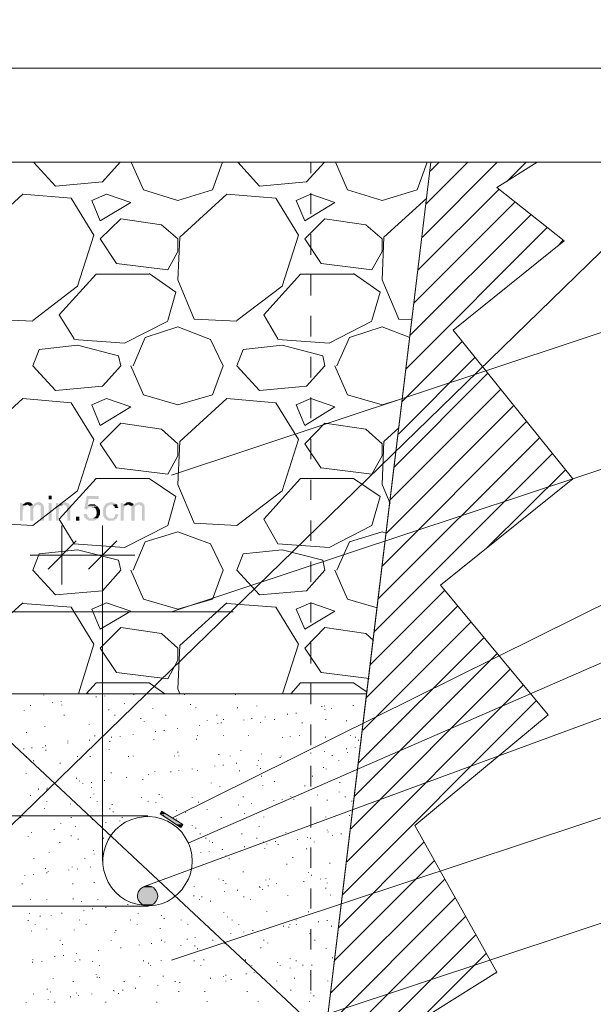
# Model space of a CAD drawing. Header units: inches. Extents: x -5286 to 1958, y -185 to 1019.
# Tile 25 of 62: x -4860 to -4727, y 237 to 465. Entities that reach past the tile are written whole.
import ezdxf

# ---------------------------------------------------------------- set-up
doc = ezdxf.new("R2010")
doc.units = ezdxf.units.IN
doc.header["$MEASUREMENT"] = 0
doc.layers.add('SCHEMAT', color=7, linetype='CONTINUOUS', lineweight=9)

msp = doc.modelspace()

# ---------------------------------------------------------------- hatches: boundary and pattern name
at = {"layer": 'SCHEMAT', "linetype": 'Continuous'}
for points in [[(-4859.05, 352.89), (-4859.61, 352.89), (-4859.61, 348.78), (-4858.94, 348.78), (-4858.94, 351.22), (-4858.83, 351.33), (-4858.83, 351.67), (-4858.83, 351.78), (-4858.83, 351.89), (-4858.72, 352.11), (-4858.5, 352.22), (-4858.39, 352.33), (-4859.05, 352.33)], [(-4857.72, 353.11), (-4857.94, 353), (-4858.27, 353), (-4858.39, 352.89), (-4858.5, 352.78), (-4858.72, 352.67), (-4858.83, 352.56), (-4858.94, 352.56), (-4857.94, 352.44), (-4857.72, 352.44), (-4857.61, 352.33), (-4857.39, 352.22), (-4856.61, 352.33), (-4856.72, 352.56), (-4856.83, 352.67), (-4856.83, 352.78), (-4857.05, 352.78), (-4857.05, 352.89), (-4857.27, 353), (-4857.61, 353)], [(-4855.39, 353.11), (-4855.5, 353), (-4855.72, 353), (-4855.94, 352.89), (-4856.05, 352.78), (-4856.16, 352.78), (-4856.27, 352.67), (-4856.39, 352.56), (-4856.5, 352.44), (-4855.39, 352.44), (-4855.16, 352.33), (-4855.05, 352.33), (-4855.05, 352.22), (-4854.83, 352.22), (-4854.83, 352), (-4854.83, 348.78), (-4854.05, 348.78), (-4854.05, 352), (-4854.16, 352.22), (-4854.16, 352.33), (-4854.27, 352.56), (-4854.39, 352.67), (-4854.5, 352.78), (-4854.72, 352.89), (-4854.83, 353), (-4855.16, 353)], [(-4852.27, 353.67), (-4852.27, 354.56), (-4852.94, 354.56), (-4852.94, 353.67)], [(-4852.27, 348.78), (-4852.27, 352.89), (-4852.94, 352.89), (-4852.94, 348.78)], [(-4850.72, 352.89), (-4851.27, 352.89), (-4851.27, 348.78), (-4850.61, 348.78), (-4850.61, 351.33), (-4850.5, 351.56), (-4850.5, 351.67), (-4850.5, 351.89), (-4850.39, 352), (-4850.27, 352.11), (-4850.27, 352.22), (-4850.16, 352.22), (-4849.94, 352.33), (-4850.72, 352.33)], [(-4849.39, 353.11), (-4849.61, 353), (-4849.83, 353), (-4849.94, 352.89), (-4850.16, 352.78), (-4850.27, 352.78), (-4850.39, 352.67), (-4850.5, 352.56), (-4849.5, 352.44), (-4849.39, 352.44), (-4849.16, 352.33), (-4849.05, 352.22), (-4848.94, 352.22), (-4848.83, 352.11), (-4848.72, 351.89), (-4848.72, 351.56), (-4848.61, 351.33), (-4848.61, 348.78), (-4847.94, 348.78), (-4847.94, 351.33), (-4847.94, 352), (-4848.05, 352.11), (-4848.05, 352.22), (-4848.16, 352.44), (-4848.27, 352.56), (-4848.27, 352.67), (-4848.39, 352.78), (-4848.5, 352.78), (-4848.72, 352.89), (-4848.83, 352.89), (-4848.83, 353), (-4849.16, 353)], [(-4841.39, 354.44), (-4844.16, 354.44), (-4844.72, 351.56), (-4844.05, 351.33), (-4843.94, 351.56), (-4843.94, 351.67), (-4843.83, 351.67), (-4843.72, 351.78), (-4843.5, 351.89), (-4843.39, 351.89), (-4843.05, 351.89), (-4841.61, 352.11), (-4841.72, 352.22), (-4843.94, 352.22), (-4843.72, 353.78), (-4841.39, 353.78)], [(-4838.5, 353.11), (-4838.61, 353), (-4839.05, 353), (-4839.16, 352.89), (-4839.39, 352.78), (-4839.5, 352.78), (-4839.61, 352.78), (-4839.72, 352.67), (-4839.83, 352.56), (-4839.94, 352.44), (-4839.94, 352.33), (-4840.05, 352.22), (-4840.16, 352), (-4840.27, 351.89), (-4840.27, 351.78), (-4840.27, 351.67), (-4840.27, 351.56), (-4840.39, 351.33), (-4840.39, 350.33), (-4840.27, 350.22), (-4840.27, 350), (-4840.27, 349.89), (-4840.27, 349.78), (-4840.16, 349.67), (-4840.05, 349.44), (-4839.94, 349.33), (-4838.5, 349.33), (-4838.72, 349.33), (-4838.83, 349.33), (-4839.05, 349.33), (-4839.05, 349.44), (-4839.27, 349.56), (-4839.39, 349.67), (-4839.39, 349.78), (-4839.5, 349.89), (-4839.61, 350), (-4839.61, 350.22), (-4839.72, 350.33), (-4839.72, 350.89), (-4839.72, 351.44), (-4839.61, 351.67), (-4839.5, 351.89), (-4839.39, 351.89), (-4839.39, 352.11), (-4839.16, 352.22), (-4839.05, 352.22), (-4838.94, 352.33), (-4838.83, 352.44), (-4838.5, 352.44), (-4837.16, 352.56), (-4837.39, 352.56), (-4837.39, 352.67), (-4837.5, 352.78), (-4837.61, 352.78), (-4837.72, 352.89), (-4837.94, 352.89), (-4838.05, 353), (-4838.39, 353)], [(-4835.72, 352.89), (-4836.27, 352.89), (-4836.27, 348.78), (-4835.61, 348.78), (-4835.61, 351.22), (-4835.5, 351.33), (-4835.5, 351.67), (-4835.39, 351.78), (-4835.39, 351.89), (-4835.39, 352.11), (-4835.16, 352.22), (-4835.05, 352.22), (-4835.05, 352.33), (-4835.72, 352.33)], [(-4834.39, 353.11), (-4834.5, 353), (-4834.83, 353), (-4835.05, 352.89), (-4835.05, 352.78), (-4835.16, 352.78), (-4835.39, 352.67), (-4835.39, 352.56), (-4835.61, 352.56), (-4834.5, 352.44), (-4834.39, 352.44), (-4834.27, 352.33), (-4834.05, 352.22), (-4833.27, 352.33), (-4833.39, 352.56), (-4833.39, 352.67), (-4833.5, 352.78), (-4833.72, 352.78), (-4833.72, 352.89), (-4833.94, 353), (-4834.27, 353)], [(-4831.94, 353.11), (-4832.16, 353), (-4832.39, 353), (-4832.5, 352.89), (-4832.72, 352.78), (-4832.83, 352.78), (-4832.94, 352.67), (-4833.05, 352.56), (-4833.05, 352.44), (-4831.94, 352.44), (-4831.83, 352.33), (-4831.72, 352.33), (-4831.72, 352.22), (-4831.5, 352.22), (-4831.39, 352), (-4831.39, 348.78), (-4830.72, 348.78), (-4830.72, 352), (-4830.83, 352.22), (-4830.83, 352.33), (-4830.83, 352.56), (-4830.94, 352.56), (-4831.05, 352.67), (-4831.05, 352.78), (-4831.16, 352.78), (-4831.39, 352.89), (-4831.5, 353), (-4831.83, 353)], [(-4858.94, 352.56), (-4859.05, 352.33), (-4858.27, 352.33), (-4858.05, 352.44), (-4857.94, 352.44)], [(-4856.5, 352.44), (-4856.61, 352.33), (-4857.39, 352.22), (-4857.39, 352.11), (-4857.27, 352), (-4857.16, 351.89), (-4857.16, 348.78), (-4856.5, 348.78), (-4856.5, 351.67), (-4856.39, 351.78), (-4856.39, 351.89), (-4856.27, 352), (-4856.27, 352.11), (-4856.16, 352.22), (-4856.05, 352.22), (-4855.94, 352.33), (-4855.83, 352.33), (-4855.72, 352.44), (-4855.5, 352.44)], [(-4850.5, 352.56), (-4850.72, 352.33), (-4849.83, 352.33), (-4849.72, 352.44), (-4849.5, 352.44)], [(-4842.83, 352.56), (-4843.16, 352.56), (-4843.39, 352.56), (-4843.5, 352.44), (-4843.72, 352.44), (-4843.83, 352.33), (-4843.94, 352.22), (-4841.72, 352.22), (-4841.83, 352.22), (-4841.94, 352.33), (-4842.16, 352.44), (-4842.27, 352.56), (-4842.39, 352.56), (-4842.5, 352.56), (-4842.72, 352.56)], [(-4841.61, 352.11), (-4843.05, 351.89), (-4842.72, 351.89), (-4842.5, 351.89), (-4842.39, 351.78), (-4842.27, 351.67), (-4842.16, 351.67), (-4842.16, 351.56), (-4842.05, 351.44), (-4841.94, 351.33), (-4841.94, 351.11), (-4841.94, 351), (-4841.83, 350.78), (-4841.83, 350.67), (-4841.83, 350.33), (-4841.94, 350.22), (-4841.94, 350), (-4841.94, 349.89), (-4842.05, 349.78), (-4842.16, 349.67), (-4842.27, 349.67), (-4842.27, 349.56), (-4842.5, 349.44), (-4842.61, 349.33), (-4842.72, 349.33), (-4843.05, 349.33), (-4841.72, 349.33), (-4841.61, 349.33), (-4841.5, 349.44), (-4841.39, 349.56), (-4841.39, 349.67), (-4841.27, 349.89), (-4841.16, 350.11), (-4841.05, 350.22), (-4841.05, 351.11), (-4841.16, 351.33), (-4841.16, 351.44), (-4841.27, 351.56), (-4841.39, 351.67), (-4841.39, 351.89), (-4841.5, 351.89)], [(-4837.16, 352.56), (-4838.5, 352.44), (-4838.16, 352.44), (-4838.05, 352.33), (-4837.94, 352.22), (-4837.83, 352.22), (-4837.72, 352.11), (-4837.72, 351.89), (-4837.61, 351.78), (-4837.61, 351.67), (-4836.83, 351.67), (-4836.83, 351.78), (-4836.94, 351.89), (-4837.05, 352.11), (-4837.05, 352.22), (-4837.05, 352.33)], [(-4835.61, 352.56), (-4835.72, 352.33), (-4834.83, 352.33), (-4834.72, 352.44), (-4834.5, 352.44)], [(-4833.05, 352.44), (-4833.27, 352.33), (-4834.05, 352.22), (-4833.94, 352.22), (-4833.94, 352.11), (-4833.94, 352), (-4833.83, 351.89), (-4833.83, 348.78), (-4833.05, 348.78), (-4833.05, 351.67), (-4833.05, 351.78), (-4833.05, 351.89), (-4832.94, 352), (-4832.83, 352.11), (-4832.83, 352.22), (-4832.72, 352.22), (-4832.5, 352.33), (-4832.27, 352.44), (-4832.16, 352.44)], [(-4845.83, 348.78), (-4845.83, 349.67), (-4846.61, 349.67), (-4846.61, 348.78)], [(-4844.16, 350.33), (-4844.83, 350.33), (-4844.83, 350.22), (-4844.83, 350.11), (-4844.83, 349.89), (-4844.72, 349.78), (-4844.72, 349.67), (-4844.61, 349.44), (-4844.5, 349.33), (-4844.39, 349.33), (-4844.27, 349.11), (-4844.05, 349), (-4843.94, 348.89), (-4843.83, 348.89), (-4843.72, 348.78), (-4843.5, 348.78), (-4842.5, 348.78), (-4842.39, 348.78), (-4842.27, 348.89), (-4842.16, 348.89), (-4841.94, 349), (-4841.94, 349.11), (-4841.72, 349.22), (-4841.72, 349.33), (-4843.16, 349.33), (-4843.39, 349.33), (-4843.5, 349.33), (-4843.61, 349.44), (-4843.72, 349.56), (-4843.83, 349.67), (-4843.94, 349.78), (-4843.94, 349.89), (-4844.05, 350), (-4844.05, 350.22)], [(-4837.5, 350.33), (-4837.5, 350.22), (-4837.61, 350), (-4837.61, 349.89), (-4837.72, 349.78), (-4837.72, 349.67), (-4837.83, 349.56), (-4837.94, 349.44), (-4838.05, 349.33), (-4838.27, 349.33), (-4838.39, 349.33), (-4839.94, 349.33), (-4839.83, 349.22), (-4839.72, 349.11), (-4839.61, 349), (-4839.39, 348.89), (-4839.27, 348.89), (-4839.16, 348.78), (-4839.05, 348.78), (-4838.27, 348.78), (-4838.05, 348.78), (-4837.94, 348.78), (-4837.72, 348.89), (-4837.72, 349), (-4837.5, 349.11), (-4837.39, 349.11), (-4837.27, 349.22), (-4837.16, 349.33), (-4837.05, 349.44), (-4837.05, 349.67), (-4836.94, 349.78), (-4836.83, 349.89), (-4836.83, 350.11), (-4836.83, 350.22)], [(-4826.83, 281.67), (-4825.72, 281), (-4827.16, 281)], [(-4827.16, 281), (-4821.94, 278.56), (-4823.39, 278.56)], [(-4827.16, 281), (-4825.72, 281), (-4821.94, 278.56)], [(-4823.39, 278.56), (-4821.94, 278.56), (-4822.39, 277.89)], [(-4831.39, 264), (-4828.5, 263.89), (-4831.61, 263.89)], [(-4831.27, 264.11), (-4828.61, 264), (-4831.39, 264)], [(-4831.39, 264), (-4828.61, 264), (-4828.5, 263.89)], [(-4831.05, 264.22), (-4828.83, 264.11), (-4831.27, 264.11)], [(-4831.27, 264.11), (-4828.83, 264.11), (-4828.61, 264)], [(-4830.83, 264.33), (-4829.05, 264.22), (-4831.05, 264.22)], [(-4831.05, 264.22), (-4829.05, 264.22), (-4828.83, 264.11)], [(-4830.83, 264.33), (-4829.27, 264.33), (-4829.05, 264.22)], [(-4830.39, 264.44), (-4829.5, 264.33), (-4830.5, 264.33)], [(-4830.39, 264.44), (-4829.72, 264.44), (-4829.5, 264.33)], [(-4832.27, 262.78), (-4827.72, 262.56), (-4832.39, 262.56)], [(-4832.39, 262.56), (-4827.72, 262.22), (-4832.39, 262.22)], [(-4832.39, 262.56), (-4827.72, 262.56), (-4827.72, 262.22)], [(-4832.39, 262.22), (-4827.72, 262), (-4832.39, 262)], [(-4832.39, 262.22), (-4827.72, 262.22), (-4827.72, 262)], [(-4832.39, 262), (-4827.72, 261.89), (-4832.39, 261.89)], [(-4832.39, 262), (-4827.72, 262), (-4827.72, 261.89)], [(-4832.39, 261.89), (-4827.72, 261.67), (-4832.39, 261.67)], [(-4832.39, 261.89), (-4827.72, 261.89), (-4827.72, 261.67)], [(-4832.16, 263.11), (-4827.83, 262.89), (-4832.27, 262.89)], [(-4832.27, 262.89), (-4827.72, 262.78), (-4832.27, 262.78)], [(-4832.27, 262.89), (-4827.83, 262.89), (-4827.72, 262.78)], [(-4832.27, 262.78), (-4827.72, 262.78), (-4827.72, 262.56)], [(-4832.05, 263.33), (-4827.94, 263.11), (-4832.16, 263.11)], [(-4832.16, 263.11), (-4827.94, 263.11), (-4827.83, 262.89)], [(-4831.94, 263.56), (-4828.05, 263.33), (-4832.05, 263.33)], [(-4832.05, 263.33), (-4828.05, 263.33), (-4827.94, 263.11)], [(-4831.72, 263.67), (-4828.16, 263.56), (-4831.94, 263.56)], [(-4831.94, 263.56), (-4828.16, 263.56), (-4828.05, 263.33)], [(-4831.61, 263.89), (-4828.27, 263.67), (-4831.72, 263.67)], [(-4831.72, 263.67), (-4828.27, 263.67), (-4828.16, 263.56)], [(-4831.61, 263.89), (-4828.5, 263.89), (-4828.27, 263.67)], [(-4832.39, 261.67), (-4827.72, 261.33), (-4832.27, 261.33)], [(-4832.39, 261.67), (-4827.72, 261.67), (-4827.72, 261.33)], [(-4832.27, 261.33), (-4827.83, 261.11), (-4832.27, 261.11)], [(-4832.27, 261.33), (-4827.72, 261.33), (-4827.83, 261.11)], [(-4832.27, 261.11), (-4827.94, 261), (-4832.16, 261)], [(-4832.27, 261.11), (-4827.83, 261.11), (-4827.94, 261)], [(-4832.16, 261), (-4828.05, 260.78), (-4832.05, 260.78)], [(-4832.16, 261), (-4827.94, 261), (-4828.05, 260.78)], [(-4832.05, 260.78), (-4828.16, 260.56), (-4831.94, 260.56)], [(-4832.05, 260.78), (-4828.05, 260.78), (-4828.16, 260.56)], [(-4831.94, 260.56), (-4828.27, 260.44), (-4831.72, 260.44)], [(-4831.94, 260.56), (-4828.16, 260.56), (-4828.27, 260.44)], [(-4831.72, 260.44), (-4828.5, 260.22), (-4831.61, 260.22)], [(-4831.72, 260.44), (-4828.27, 260.44), (-4828.5, 260.22)], [(-4831.61, 260.22), (-4828.61, 260.11), (-4831.39, 260.11)], [(-4831.61, 260.22), (-4828.5, 260.22), (-4828.61, 260.11)], [(-4831.39, 260.11), (-4828.83, 260), (-4831.27, 260)], [(-4831.39, 260.11), (-4828.61, 260.11), (-4828.83, 260)], [(-4831.27, 260), (-4829.05, 259.89), (-4831.05, 259.89)], [(-4831.27, 260), (-4828.83, 260), (-4829.05, 259.89)], [(-4831.05, 259.89), (-4829.27, 259.78), (-4830.83, 259.78)], [(-4831.05, 259.89), (-4829.05, 259.89), (-4829.27, 259.78)], [(-4830.5, 259.78), (-4829.72, 259.67), (-4830.39, 259.67)], [(-4830.5, 259.78), (-4829.5, 259.78), (-4829.72, 259.67)]]:
    msp.add_hatch(color=0, dxfattribs=at).paths.add_polyline_path(points)

# ---------------------------------------------------------------- linework, layer by layer
msp.add_lwpolyline([(-5286.18, 693.99), (-4496.24, -43.81), (-4099.28, 1019.26), (-5254.42, -103.31)], dxfattribs=at)
at = {"layer": 'SCHEMAT', "color": 0, "linetype": 'Continuous'}
for points in [[(-4509.27, 97.33), (-4509.27, 453.33), (-5058.39, 453.33), (-5058.39, 97.33), (-4509.27, 97.33)], [(-5050.94, 431.67), (-4515.72, 431.67)], [(-4905.72, 431.67), (-4754.5, 431.67)], [(-4895.61, 431.67), (-4867.83, 201.89), (-4792.27, 201.89), (-4764.5, 431.67), (-4895.61, 431.67)], [(-4880.83, 308.78), (-4871.39, 231.33), (-4788.72, 231.33), (-4779.39, 308.78), (-4880.83, 308.78), (-4895.61, 431.67)], [(-4880.83, 308.78), (-4779.39, 308.78), (-4764.5, 431.67), (-4895.61, 431.67)], [(-4851.39, 426.11), (-4856.5, 431.67)], [(-4836.39, 431.67), (-4840.5, 427.11)], [(-4833.83, 431.67), (-4831.05, 425.22)], [(-4815.05, 425.22), (-4812.72, 431.67)], [(-4804.16, 426.11), (-4809.16, 431.67)], [(-4789.16, 431.67), (-4793.27, 427.11)], [(-4777.83, 226.56), (-4749.27, 244.44), (-4768.27, 278.33), (-4737.39, 303.89), (-4762.27, 333.89), (-4731.72, 358.44), (-4759.39, 392.78), (-4733.72, 413.44), (-4749.27, 425.78), (-4739.94, 431.67), (-4764.5, 431.67), (-4792.27, 201.89)], [(-4792.27, 429.11), (-4792.27, 431.67)], [(-4786.61, 431.67), (-4783.83, 425.22)], [(-4767.72, 425.22), (-4765.39, 431.67)], [(-4766.5, 414.33), (-4749.16, 431.67)], [(-4765.72, 421.89), (-4755.94, 431.67)], [(-4764.72, 429.56), (-4762.61, 431.67)], [(-4747.05, 427.11), (-4742.5, 431.67)], [(-4840.5, 427.11), (-4851.39, 426.11)], [(-4793.27, 427.11), (-4804.16, 426.11)], [(-4858.94, 424.22), (-4869.83, 414.33)], [(-4847.72, 423.33), (-4858.94, 424.22)], [(-4842.5, 414.78), (-4847.72, 423.33)], [(-4839.61, 424.22), (-4842.94, 422.78)], [(-4833.94, 422.33), (-4839.61, 424.22)], [(-4831.05, 425.22), (-4823.05, 422.78)], [(-4823.05, 422.78), (-4815.05, 425.22)], [(-4811.72, 424.22), (-4822.61, 414.33)], [(-4800.39, 423.33), (-4811.72, 424.22)], [(-4795.16, 414.78), (-4800.39, 423.33)], [(-4792.27, 424.22), (-4795.72, 422.78)], [(-4792.27, 419.67), (-4792.27, 424.44)], [(-4786.72, 422.33), (-4792.27, 424.22)], [(-4783.83, 425.22), (-4775.83, 422.78)], [(-4775.83, 422.78), (-4767.72, 425.22)], [(-4765.5, 423.33), (-4775.39, 414.33)], [(-4767.5, 406.78), (-4748.83, 425.33)], [(-4842.94, 422.78), (-4841.05, 418.11)], [(-4841.05, 418.11), (-4833.94, 422.33)], [(-4795.72, 422.78), (-4793.72, 418.11)], [(-4793.72, 418.11), (-4786.72, 422.33)], [(-4768.39, 399.11), (-4745.05, 422.44)], [(-4769.39, 391.56), (-4741.39, 419.44)], [(-4836.27, 418.56), (-4841.05, 413.89)], [(-4826.83, 417.11), (-4836.27, 418.56)], [(-4823.05, 413.89), (-4826.83, 417.11)], [(-4789.05, 418.56), (-4793.72, 413.89)], [(-4779.61, 417.11), (-4789.05, 418.56)], [(-4775.83, 413.89), (-4779.61, 417.11)], [(-4770.27, 383.89), (-4737.61, 416.56)], [(-4846.27, 403), (-4842.5, 414.78)], [(-4822.61, 414.33), (-4823.05, 404.44)], [(-4798.94, 403), (-4795.16, 414.78)], [(-4792.27, 410.22), (-4792.27, 415)], [(-4775.39, 414.33), (-4775.83, 404.44)], [(-4841.05, 413.89), (-4837.27, 408.22)], [(-4823.05, 411), (-4823.05, 413.89)], [(-4793.72, 413.89), (-4789.94, 408.22)], [(-4775.83, 411), (-4775.83, 413.89)], [(-4735.05, 412.33), (-4733.94, 413.67)], [(-4825.39, 406.78), (-4823.05, 411)], [(-4778.16, 406.78), (-4775.83, 411)], [(-4837.27, 408.22), (-4825.39, 406.78)], [(-4824.5, 359.33), (-4674.72, 409), (-4617.83, 409)], [(-4789.94, 408.22), (-4778.16, 406.78)], [(-4850.5, 396.33), (-4841.94, 405.78)], [(-4841.94, 405.78), (-4829.72, 405.78)], [(-4829.72, 405.89), (-4823.5, 401.56)], [(-4803.16, 396.33), (-4794.72, 405.78)], [(-4794.72, 405.78), (-4782.39, 405.78)], [(-4792.27, 400.78), (-4792.27, 405.56)], [(-4782.39, 405.89), (-4776.27, 401.56)], [(-4856.61, 395), (-4846.27, 403)], [(-4823.05, 404.44), (-4819.27, 395.33)], [(-4809.39, 395), (-4798.94, 403)], [(-4775.83, 404.44), (-4771.94, 395.33)], [(-4823.5, 401.56), (-4825.39, 395)], [(-4776.27, 401.56), (-4778.16, 395)], [(-4847.05, 390.78), (-4850.5, 396.33)], [(-4799.94, 390.78), (-4803.16, 396.33)], [(-4792.27, 391.33), (-4792.27, 396.11)], [(-4866.5, 395.33), (-4856.61, 394.89)], [(-4825.39, 394.89), (-4835.39, 389.78)], [(-4819.27, 395.33), (-4809.39, 394.89)], [(-4778.16, 394.89), (-4788.05, 389.78)], [(-4772.05, 395.33), (-4768.83, 395.22)], [(-4830.61, 391.11), (-4823.05, 393.56)], [(-4823.05, 393.56), (-4815.5, 390.67)], [(-4783.39, 391.11), (-4775.83, 393.56)], [(-4775.83, 393.56), (-4769.39, 391.11)], [(-4846.27, 389.33), (-4855.16, 388.33)], [(-4835.39, 389.78), (-4847.16, 390.67)], [(-4836.83, 386.89), (-4846.27, 389.33)], [(-4833.39, 384.56), (-4830.61, 391.11)], [(-4815.5, 390.67), (-4812.61, 384.56)], [(-4798.94, 389.33), (-4807.94, 388.33)], [(-4788.05, 389.78), (-4799.94, 390.67)], [(-4789.5, 386.89), (-4798.94, 389.33)], [(-4786.27, 384.56), (-4783.39, 391.11)], [(-4771.16, 376.33), (-4757.27, 390.22)], [(-4856.61, 384.56), (-4855.16, 388.33)], [(-4836.27, 384.56), (-4836.83, 386.89)], [(-4809.39, 384.56), (-4807.94, 388.33)], [(-4789.05, 384.56), (-4789.5, 386.89)], [(-4792.27, 381.89), (-4792.27, 386.67)], [(-4772.05, 368.78), (-4754.27, 386.56)], [(-4851.39, 378.89), (-4856.61, 384.56)], [(-4836.27, 384.56), (-4840.5, 379.89)], [(-4833.94, 384.56), (-4831.05, 377.89)], [(-4815.05, 377.89), (-4812.61, 384.56)], [(-4804.16, 378.89), (-4809.39, 384.56)], [(-4789.05, 384.56), (-4793.27, 379.89)], [(-4786.72, 384.56), (-4783.83, 377.89)], [(-4773.05, 361.11), (-4751.39, 382.78)], [(-4840.5, 379.89), (-4851.39, 378.89)], [(-4831.05, 377.89), (-4823.05, 375.56)], [(-4823.05, 375.56), (-4815.05, 377.89)], [(-4793.27, 379.89), (-4804.16, 378.89)], [(-4783.83, 377.89), (-4775.83, 375.56)], [(-4773.94, 353.56), (-4748.39, 379.11)], [(-4858.94, 377), (-4869.83, 367.11)], [(-4847.72, 376), (-4858.94, 377)], [(-4842.5, 367.56), (-4847.72, 376)], [(-4839.61, 377), (-4842.94, 375.56)], [(-4842.94, 375.56), (-4841.05, 370.78)], [(-4833.94, 375.11), (-4839.61, 377)], [(-4824.5, 327.67), (-4674.72, 377.33), (-4528.94, 377.33)], [(-4811.72, 377), (-4822.61, 367.11)], [(-4800.39, 376), (-4811.72, 377)], [(-4795.16, 367.56), (-4800.39, 376)], [(-4792.27, 377), (-4795.72, 375.56)], [(-4795.72, 375.56), (-4793.72, 370.78)], [(-4792.27, 372.44), (-4792.27, 377.22)], [(-4786.72, 375.11), (-4792.27, 377)], [(-4775.83, 375.56), (-4771.05, 377)], [(-4841.05, 370.78), (-4833.94, 375.11)], [(-4793.72, 370.78), (-4786.72, 375.11)], [(-4774.83, 345.89), (-4745.39, 375.33)], [(-4836.27, 371.33), (-4841.05, 366.56)], [(-4826.83, 369.89), (-4836.27, 371.33)], [(-4789.05, 371.33), (-4793.72, 366.56)], [(-4779.61, 369.89), (-4789.05, 371.33)], [(-4775.72, 338.33), (-4742.39, 371.67)], [(-4823.05, 366.56), (-4826.83, 369.89)], [(-4775.83, 366.56), (-4779.61, 369.89)], [(-4771.94, 370.22), (-4775.39, 367.11)], [(-4846.27, 355.67), (-4842.5, 367.56)], [(-4841.05, 366.56), (-4837.27, 360.89)], [(-4822.61, 367.11), (-4823.05, 357.11)], [(-4823.05, 363.78), (-4823.05, 366.56)], [(-4798.94, 355.67), (-4795.16, 367.56)], [(-4793.72, 366.56), (-4789.94, 360.89)], [(-4792.27, 363), (-4792.27, 367.67)], [(-4776.61, 330.78), (-4739.39, 367.89)], [(-4775.39, 367.11), (-4775.83, 357.11)], [(-4775.83, 363.78), (-4775.83, 366.56)], [(-4777.61, 323.11), (-4736.5, 364.22)], [(-4825.39, 359.56), (-4823.05, 363.78)], [(-4778.16, 359.56), (-4775.83, 363.78)], [(-4837.27, 361), (-4825.39, 359.56)], [(-4789.94, 361), (-4778.16, 359.56)], [(-4751.39, 342.67), (-4733.39, 360.56)], [(-4850.5, 349.11), (-4841.94, 358.56)], [(-4841.94, 358.56), (-4829.72, 358.56)], [(-4829.72, 358.56), (-4823.5, 354.33)], [(-4803.16, 349.11), (-4794.72, 358.56)], [(-4794.72, 358.56), (-4782.39, 358.56)], [(-4792.27, 353.56), (-4792.27, 358.22)], [(-4782.39, 358.56), (-4776.27, 354.33)], [(-4856.61, 347.67), (-4846.27, 355.67)], [(-4823.05, 357.11), (-4819.27, 348.22)], [(-4809.39, 347.67), (-4798.94, 355.67)], [(-4775.83, 357.11), (-4773.94, 352.78)], [(-4823.5, 354.33), (-4825.39, 347.67)], [(-4824.27, 280.11), (-4674.72, 354.22), (-4580.16, 354.22)], [(-4776.27, 354.33), (-4778.16, 347.67)], [(-4866.5, 348.22), (-4856.61, 347.67)], [(-4847.05, 343.44), (-4850.5, 349.11)], [(-4819.27, 348.22), (-4809.39, 347.67)], [(-4799.94, 343.44), (-4803.16, 349.11)], [(-4792.27, 344.11), (-4792.27, 348.78)], [(-4849.94, 347.67), (-4849.94, 334)], [(-4840.5, 347.67), (-4840.5, 270.11)], [(-4825.39, 347.67), (-4835.39, 342.56)], [(-4830.61, 343.89), (-4823.05, 346.22)], [(-4823.05, 346.22), (-4815.5, 343.44)], [(-4778.16, 347.67), (-4788.05, 342.56)], [(-4783.39, 343.89), (-4775.83, 346.22)], [(-4775.83, 346.22), (-4774.83, 345.89)], [(-4853.05, 337.56), (-4846.61, 344.11)], [(-4843.72, 337.56), (-4837.16, 344.11)], [(-4833.39, 337.33), (-4830.61, 343.89)], [(-4786.27, 337.33), (-4783.39, 343.89)], [(-4846.27, 342), (-4855.16, 341.11)], [(-4835.39, 342.56), (-4847.16, 343.44)], [(-4836.83, 339.67), (-4846.27, 342)], [(-4815.5, 343.44), (-4812.61, 337.33)], [(-4798.94, 342), (-4807.94, 341.11)], [(-4788.05, 342.56), (-4799.94, 343.44)], [(-4789.5, 339.67), (-4798.94, 342)], [(-4842.5, 340.78), (-4857.27, 340.78)], [(-4856.61, 337.33), (-4855.16, 341.11)], [(-4833.05, 340.78), (-4847.83, 340.78)], [(-4836.27, 337.33), (-4836.83, 339.67)], [(-4809.39, 337.33), (-4807.94, 341.11)], [(-4792.27, 334.67), (-4792.27, 339.33)], [(-4789.05, 337.33), (-4789.5, 339.67)], [(-4851.39, 331.67), (-4856.61, 337.33)], [(-4836.27, 337.33), (-4840.5, 332.56)], [(-4833.94, 337.33), (-4831.05, 330.67)], [(-4820.5, 274.33), (-4674.72, 337.89), (-4520.83, 337.89)], [(-4815.05, 330.67), (-4812.61, 337.33)], [(-4804.16, 331.67), (-4809.39, 337.33)], [(-4789.05, 337.33), (-4793.27, 332.56)], [(-4786.72, 337.33), (-4783.83, 330.67)], [(-4840.5, 332.56), (-4851.39, 331.67)], [(-4793.27, 332.56), (-4804.16, 331.67)], [(-4778.5, 315.56), (-4761.39, 332.67)], [(-4831.05, 330.67), (-4823.05, 328.33)], [(-4823.05, 328.33), (-4815.05, 330.67)], [(-4783.83, 330.67), (-4776.94, 328.67)], [(-4858.94, 329.78), (-4869.83, 319.89)], [(-4847.72, 328.78), (-4858.94, 329.67)], [(-4842.5, 320.22), (-4847.72, 328.78)], [(-4839.61, 329.78), (-4842.94, 328.33)], [(-4842.94, 328.33), (-4841.05, 323.67)], [(-4841.05, 323.67), (-4833.94, 327.89)], [(-4833.94, 327.89), (-4839.61, 329.78)], [(-4811.72, 329.78), (-4822.61, 319.89)], [(-4800.39, 328.78), (-4811.72, 329.67)], [(-4795.16, 320.22), (-4800.39, 328.78)], [(-4792.27, 329.78), (-4795.72, 328.33)], [(-4795.72, 328.33), (-4793.72, 323.67)], [(-4793.72, 323.67), (-4786.72, 327.89)], [(-4792.27, 325.22), (-4792.27, 329.89)], [(-4786.72, 327.89), (-4792.27, 329.78)], [(-4779.39, 307.89), (-4758.27, 329.11)], [(-4996.39, 327.67), (-4849.94, 327.67)], [(-4836.27, 324.11), (-4841.05, 319.33)], [(-4826.83, 322.67), (-4836.27, 324.11)], [(-4789.05, 324.11), (-4793.72, 319.33)], [(-4779.61, 322.67), (-4789.05, 324.11)], [(-4780.27, 300.33), (-4755.27, 325.33)], [(-4830.83, 264.22), (-4674.72, 321.67), (-4539.27, 321.67)], [(-4823.05, 319.33), (-4826.83, 322.67)], [(-4781.27, 292.78), (-4752.27, 321.67)], [(-4777.83, 321.11), (-4779.61, 322.67)], [(-4846.05, 308.78), (-4842.5, 320.22)], [(-4841.05, 319.33), (-4837.27, 313.67)], [(-4822.61, 319.89), (-4823.05, 309.89)], [(-4823.05, 316.56), (-4823.05, 319.33)], [(-4798.83, 308.78), (-4795.16, 320.22)], [(-4793.72, 319.33), (-4789.94, 313.67)], [(-4792.27, 315.78), (-4792.27, 320.56)], [(-4825.39, 312.22), (-4823.05, 316.56)], [(-4782.16, 285.11), (-4749.16, 318.11)], [(-4783.05, 277.56), (-4746.16, 314.44)], [(-4837.27, 313.67), (-4825.39, 312.22)], [(-4789.94, 313.67), (-4778.83, 312.33)], [(-4844.27, 308.78), (-4841.94, 311.33)], [(-4841.94, 311.33), (-4829.72, 311.33)], [(-4829.72, 311.33), (-4826.05, 308.78)], [(-4823.05, 309.89), (-4822.61, 308.78)], [(-4796.94, 308.78), (-4794.72, 311.33)], [(-4794.72, 311.33), (-4782.39, 311.33)], [(-4792.27, 306.33), (-4792.27, 311.11)], [(-4783.94, 269.89), (-4743.16, 310.78)], [(-4782.39, 311.33), (-4779.27, 309.11)], [(-4854.05, 308.44), (-4854.05, 308.56)], [(-4843.83, 308.78), (-4843.83, 308.89)], [(-4841.94, 308), (-4841.94, 308.11)], [(-4839.94, 308.22), (-4839.94, 308.33)], [(-4836.83, 308.67), (-4836.83, 308.78)], [(-4833.27, 308.56), (-4833.27, 308.67)], [(-4821.5, 308.56), (-4821.5, 308.67)], [(-4809.72, 308.56), (-4809.72, 308.67)], [(-4797.94, 308.67), (-4797.94, 308.78)], [(-4786.27, 308.67), (-4786.27, 308.78)], [(-4858.61, 304.89), (-4858.61, 305)], [(-4857.16, 306), (-4857.16, 306.11)], [(-4852.05, 306.67), (-4852.05, 306.78)], [(-4850.05, 306.89), (-4850.05, 307)], [(-4849.94, 306.11), (-4849.94, 306.22)], [(-4839.05, 305), (-4839.05, 305.11)], [(-4835.39, 306.44), (-4835.39, 306.56)], [(-4828.83, 305.33), (-4828.83, 305.44)], [(-4820.16, 306.22), (-4820.16, 306.33)], [(-4818.94, 305.56), (-4818.94, 305.67)], [(-4809.27, 305.44), (-4809.27, 305.56)], [(-4804.83, 305.89), (-4804.83, 306)], [(-4789.72, 305.78), (-4789.72, 305.89)], [(-4789.16, 305.89), (-4789.16, 306)], [(-4789.05, 305.11), (-4789.05, 305.22)], [(-4787.5, 305.33), (-4787.5, 305.44)], [(-4784.94, 262.33), (-4740.16, 307.11)], [(-4782.5, 306), (-4782.5, 306.11)], [(-4849.39, 303.78), (-4849.39, 303.89)], [(-4837.61, 303.78), (-4837.61, 303.89)], [(-4831.61, 303), (-4831.61, 303.11)], [(-4825.83, 303.78), (-4825.83, 303.89)], [(-4816.27, 302.56), (-4816.27, 302.67)], [(-4814.05, 303.78), (-4814.05, 303.89)], [(-4812.5, 302.78), (-4812.5, 302.89)], [(-4807.83, 302.67), (-4807.83, 302.78)], [(-4805.94, 303), (-4805.94, 303.11)], [(-4802.83, 303.33), (-4802.83, 303.44)], [(-4800.72, 302.78), (-4800.72, 302.89)], [(-4797.72, 304), (-4797.72, 304.11)], [(-4795.72, 304.22), (-4795.72, 304.33)], [(-4788.83, 302.78), (-4788.83, 302.89)], [(-4853.83, 301.11), (-4853.83, 301.22)], [(-4843.61, 301.56), (-4843.61, 301.67)], [(-4830.83, 302.33), (-4830.83, 302.44)], [(-4823.16, 300.67), (-4823.16, 300.78)], [(-4818.05, 301.33), (-4818.05, 301.44)], [(-4813.83, 301.89), (-4813.83, 302)], [(-4813.05, 302), (-4813.05, 302.11)], [(-4803.94, 302.11), (-4803.94, 302.22)], [(-4794.27, 302), (-4794.27, 302.11)], [(-4792.27, 296.89), (-4792.27, 301.67)], [(-4784.05, 302.44), (-4784.05, 302.56)], [(-4858.05, 299.78), (-4858.05, 299.89)], [(-4843.5, 298), (-4843.5, 298.11)], [(-4842.27, 299), (-4842.27, 299.11)], [(-4838.39, 298.67), (-4838.39, 298.78)], [(-4836.39, 298.89), (-4836.39, 299)], [(-4833.39, 299.33), (-4833.39, 299.44)], [(-4828.61, 298.11), (-4828.61, 298.22)], [(-4828.27, 300), (-4828.27, 300.11)], [(-4826.27, 300.22), (-4826.27, 300.33)], [(-4818.72, 298.22), (-4818.72, 298.33)], [(-4818.5, 299.11), (-4818.5, 299.22)], [(-4812.5, 299.11), (-4812.5, 299.22)], [(-4806.72, 299.11), (-4806.72, 299.22)], [(-4798.83, 298.56), (-4798.83, 298.67)], [(-4797.05, 298.78), (-4797.05, 298.89)], [(-4794.94, 299.11), (-4794.94, 299.22)], [(-4788.94, 298.67), (-4788.94, 298.78)], [(-4783.16, 299.11), (-4783.16, 299.22)], [(-4781.94, 298.67), (-4781.94, 298.78)], [(-4781.27, 298), (-4781.27, 298.11)], [(-4858.72, 296), (-4858.72, 296.11)], [(-4856.83, 296.22), (-4856.83, 296.33)], [(-4854.27, 296.33), (-4854.27, 296.44)], [(-4853.72, 296.67), (-4853.72, 296.78)], [(-4848.5, 297.78), (-4848.5, 297.89)], [(-4848.5, 297.33), (-4848.5, 297.44)], [(-4838.94, 295.89), (-4838.94, 296)], [(-4838.83, 297.67), (-4838.83, 297.78)], [(-4824.5, 247.22), (-4674.72, 296.78), (-4644.5, 296.78)], [(-4784.05, 296), (-4784.05, 296.11)], [(-4782.05, 296.33), (-4782.05, 296.44)], [(-4858.05, 294.22), (-4858.05, 294.33)], [(-4853.61, 295.67), (-4853.61, 295.78)], [(-4846.27, 294.22), (-4846.27, 294.33)], [(-4843.39, 294.22), (-4843.39, 294.33)], [(-4834.5, 294.22), (-4834.5, 294.33)], [(-4833.39, 294.33), (-4833.39, 294.44)], [(-4823.83, 294.33), (-4823.83, 294.44)], [(-4823.05, 295.22), (-4823.05, 295.33)], [(-4822.83, 294.33), (-4822.83, 294.44)], [(-4813.61, 294.67), (-4813.61, 294.78)], [(-4810.94, 294.33), (-4810.94, 294.44)], [(-4808.5, 295.56), (-4808.5, 295.67)], [(-4803.72, 294.78), (-4803.72, 294.89)], [(-4799.39, 294), (-4799.39, 294.11)], [(-4799.16, 294.33), (-4799.16, 294.44)], [(-4793.39, 295.33), (-4793.39, 295.44)], [(-4792.27, 295), (-4792.27, 295.11)], [(-4789.16, 295.33), (-4789.16, 295.44)], [(-4787.39, 294.44), (-4787.39, 294.56)], [(-4783.83, 295.11), (-4783.83, 295.22)], [(-4856.5, 293.22), (-4856.5, 293.33)], [(-4850.27, 292.67), (-4850.27, 292.78)], [(-4819.72, 291.33), (-4819.72, 291.44)], [(-4814.5, 292), (-4814.5, 292.11)], [(-4812.61, 292.22), (-4812.61, 292.33)], [(-4809.5, 292.67), (-4809.5, 292.78)], [(-4804.72, 292.11), (-4804.72, 292.22)], [(-4804.39, 293.33), (-4804.39, 293.44)], [(-4803.94, 291.44), (-4803.94, 291.56)], [(-4797.61, 293.33), (-4797.61, 293.44)], [(-4792.27, 287.33), (-4792.27, 292.11)], [(-4789.39, 291.67), (-4789.39, 291.78)], [(-4788.72, 291.33), (-4788.72, 291.44)], [(-4785.83, 293.33), (-4785.83, 293.44)], [(-4858.16, 290.33), (-4858.16, 290.44)], [(-4846.5, 289.22), (-4846.5, 289.33)], [(-4838.5, 290.44), (-4838.5, 290.56)], [(-4834.94, 289.33), (-4834.94, 289.44)], [(-4831.16, 288.89), (-4831.16, 289)], [(-4829.83, 290), (-4829.83, 290.11)], [(-4828.39, 290.78), (-4828.39, 290.89)], [(-4824.72, 290.67), (-4824.72, 290.78)], [(-4822.83, 291), (-4822.83, 291.11)], [(-4818.5, 291), (-4818.5, 291.11)], [(-4808.83, 290.89), (-4808.83, 291)], [(-4803.72, 289.67), (-4803.72, 289.78)], [(-4791.94, 289.67), (-4791.94, 289.78)], [(-4855.27, 286.67), (-4855.27, 286.78)], [(-4853.27, 286.89), (-4853.27, 287)], [(-4845.83, 288.56), (-4845.83, 288.67)], [(-4845.05, 288), (-4845.05, 288.11)], [(-4843.05, 288.22), (-4843.05, 288.33)], [(-4843.05, 287), (-4843.05, 287.11)], [(-4840.05, 288.67), (-4840.05, 288.78)], [(-4815.39, 288.11), (-4815.39, 288.22)], [(-4813.39, 287.33), (-4813.39, 287.44)], [(-4803.39, 287.56), (-4803.39, 287.67)], [(-4800.72, 288.44), (-4800.72, 288.56)], [(-4793.72, 287.44), (-4793.72, 287.56)], [(-4785.61, 288.22), (-4785.61, 288.33)], [(-4857.16, 285.22), (-4857.16, 285.33)], [(-4855.05, 284.78), (-4855.05, 284.89)], [(-4853.39, 286.56), (-4853.39, 286.67)], [(-4843.27, 284.78), (-4843.27, 284.89)], [(-4842.5, 285.56), (-4842.5, 285.67)], [(-4831.5, 284.78), (-4831.5, 284.89)], [(-4827.39, 285.44), (-4827.39, 285.56)], [(-4826.72, 284.78), (-4826.72, 284.89)], [(-4819.72, 284.78), (-4819.72, 284.89)], [(-4807.94, 284.89), (-4807.94, 285)], [(-4796.94, 285), (-4796.94, 285.11)], [(-4796.16, 284.89), (-4796.16, 285)], [(-4790.72, 285.33), (-4790.72, 285.44)], [(-4785.72, 286), (-4785.72, 286.11)], [(-4784.39, 284.89), (-4784.39, 285)], [(-4853.94, 282.22), (-4853.94, 282.33)], [(-4853.39, 283.78), (-4853.39, 283.89)], [(-4847.94, 283.22), (-4847.94, 283.33)], [(-4841.72, 283.78), (-4841.72, 283.89)], [(-4838.83, 282.11), (-4838.83, 282.22)], [(-4838.27, 283.11), (-4838.27, 283.22)], [(-4829.94, 283.78), (-4829.94, 283.89)], [(-4828.16, 283.56), (-4828.16, 283.67)], [(-4818.27, 283.67), (-4818.27, 283.78)], [(-4809.05, 283), (-4809.05, 283.11)], [(-4806.05, 283.33), (-4806.05, 283.44)], [(-4800.83, 284), (-4800.83, 284.11)], [(-4798.94, 284.33), (-4798.94, 284.44)], [(-4798.27, 284), (-4798.27, 284.11)], [(-4796.27, 284.33), (-4796.27, 284.44)], [(-4792.27, 277.89), (-4792.27, 282.67)], [(-4788.5, 284.11), (-4788.5, 284.22)], [(-4782.83, 283.89), (-4782.83, 284)], [(-5017.5, 280.56), (-4830.05, 280.56)], [(-4859.39, 280.11), (-4859.39, 280.22)], [(-4847.72, 280.11), (-4847.72, 280.22)], [(-4819.72, 270.11), (-4819.83, 271.56), (-4820.16, 273), (-4820.61, 274.22), (-4821.39, 275.56), (-4822.16, 276.78), (-4823.16, 277.78), (-4824.27, 278.67), (-4825.5, 279.33), (-4826.83, 279.89), (-4828.27, 280.22), (-4829.72, 280.44), (-4831.05, 280.33), (-4832.5, 280.11), (-4833.94, 279.67), (-4835.27, 279.11), (-4836.39, 278.22), (-4837.5, 277.33), (-4838.39, 276.22), (-4839.16, 275), (-4839.72, 273.67), (-4840.16, 272.22), (-4840.39, 270.78), (-4840.39, 269.33), (-4840.16, 267.89), (-4839.72, 266.56), (-4839.16, 265.22), (-4838.39, 264), (-4837.5, 262.89), (-4836.39, 261.89), (-4835.27, 261.11), (-4833.94, 260.56), (-4832.5, 260.11), (-4831.05, 259.89), (-4829.72, 259.78), (-4828.27, 259.89), (-4826.83, 260.22), (-4825.5, 260.78), (-4824.27, 261.56), (-4823.16, 262.44), (-4822.16, 263.44), (-4821.39, 264.67), (-4820.61, 265.89), (-4820.16, 267.22), (-4819.83, 268.67), (-4819.72, 270.11)], [(-4838.05, 281.44), (-4838.05, 281.56)], [(-4835.94, 280.11), (-4835.94, 280.22)], [(-4822.39, 277.89), (-4821.94, 278.56), (-4826.83, 281.67), (-4827.16, 281), (-4822.39, 277.89)], [(-4826.39, 280.67), (-4826.39, 280.78)], [(-4823.39, 281.78), (-4823.39, 281.89)], [(-4821.27, 281.33), (-4821.27, 281.44)], [(-4816.27, 282), (-4816.27, 282.11)], [(-4813.05, 280.11), (-4813.05, 280.22)], [(-4807.61, 281), (-4807.61, 281.11)], [(-4803.16, 280.22), (-4803.16, 280.33)], [(-4788.83, 280.22), (-4788.83, 280.33)], [(-4783.39, 280.56), (-4783.39, 280.67)], [(-4850.16, 278.78), (-4850.16, 278.89)], [(-4846.72, 278), (-4846.72, 278.11)], [(-4842.83, 279.67), (-4842.83, 279.78)], [(-4841.61, 278.67), (-4841.61, 278.78)], [(-4839.72, 279), (-4839.72, 279.11)], [(-4836.5, 279.33), (-4836.5, 279.44)], [(-4823.39, 279.78), (-4823.39, 279.89)], [(-4819.72, 278.33), (-4819.72, 278.44)], [(-4818.94, 277.67), (-4818.94, 277.78)], [(-4804.27, 278), (-4804.27, 278.11)], [(-4857.72, 275.78), (-4857.72, 275.89)], [(-4856.94, 276.67), (-4856.94, 276.78)], [(-4851.72, 277.33), (-4851.72, 277.44)], [(-4847.72, 275.89), (-4847.72, 276)], [(-4840.27, 275.33), (-4840.27, 275.44)], [(-4817.94, 276.33), (-4817.94, 276.44)], [(-4816.61, 275.33), (-4816.61, 275.44)], [(-4808.27, 276.33), (-4808.27, 276.44)], [(-4804.83, 275.33), (-4804.83, 275.44)], [(-4798.05, 276.67), (-4798.05, 276.78)], [(-4793.05, 275.44), (-4793.05, 275.56)], [(-4792.39, 275.33), (-4792.39, 275.44)], [(-4788.5, 277.22), (-4788.5, 277.33)], [(-4788.27, 276.78), (-4788.27, 276.89)], [(-4787.27, 276), (-4787.27, 276.11)], [(-4785.27, 276.33), (-4785.27, 276.44)], [(-4850.39, 274.33), (-4850.39, 274.44)], [(-4846.16, 275.11), (-4846.16, 275.22)], [(-4815.72, 274.67), (-4815.72, 274.78)], [(-4815.05, 274.33), (-4815.05, 274.44)], [(-4807.61, 273.33), (-4807.61, 273.44)], [(-4803.27, 274.44), (-4803.27, 274.56)], [(-4802.94, 273), (-4802.94, 273.11)], [(-4802.5, 274), (-4802.5, 274.11)], [(-4800.5, 274.56), (-4800.5, 274.67)], [(-4799.83, 273.89), (-4799.83, 274)], [(-4795.39, 275), (-4795.39, 275.11)], [(-4792.27, 268.56), (-4792.27, 273.22)], [(-4791.5, 274.44), (-4791.5, 274.56)], [(-4785.83, 254.78), (-4766.05, 274.56)], [(-4852.83, 272), (-4852.83, 272.11)], [(-4842.61, 272.44), (-4842.61, 272.56)], [(-4842.39, 271.67), (-4842.39, 271.78)], [(-4824.5, 222.78), (-4674.72, 272.44), (-4617.83, 272.44)], [(-4817.72, 272), (-4817.72, 272.11)], [(-4815.83, 272.22), (-4815.83, 272.33)], [(-4812.83, 272.78), (-4812.83, 272.89)], [(-4812.72, 272.67), (-4812.72, 272.78)], [(-4811.94, 271.22), (-4811.94, 271.33)], [(-4796.5, 270.89), (-4796.5, 271)], [(-4793.27, 272.89), (-4793.27, 273)], [(-4856.39, 270.67), (-4856.39, 270.78)], [(-4847.5, 268.67), (-4847.5, 268.78)], [(-4844.61, 270.67), (-4844.61, 270.78)], [(-4843.27, 268.67), (-4843.27, 268.78)], [(-4811.16, 270.56), (-4811.16, 270.67)], [(-4797.83, 269.33), (-4797.83, 269.44)], [(-4787.94, 269.56), (-4787.94, 269.67)], [(-4786.83, 247.11), (-4763.72, 270.22)], [(-4858.5, 266.67), (-4858.5, 266.78)], [(-4856.5, 266.89), (-4856.5, 267)], [(-4853.72, 268.33), (-4853.72, 268.44)], [(-4853.39, 267.33), (-4853.39, 267.44)], [(-4853.05, 267.67), (-4853.05, 267.78)], [(-4848.27, 268), (-4848.27, 268.11)], [(-4846.27, 268.22), (-4846.27, 268.33)], [(-4807.94, 267.56), (-4807.94, 267.67)], [(-4792.83, 267.44), (-4792.83, 267.56)], [(-4792.16, 266.78), (-4792.16, 266.89)], [(-4859.05, 264.78), (-4859.05, 264.89)], [(-4847.39, 264.78), (-4847.39, 264.89)], [(-4842.39, 265.11), (-4842.39, 265.22)], [(-4827.72, 262), (-4827.83, 262.78), (-4828.16, 263.33), (-4828.61, 263.89), (-4829.16, 264.22), (-4829.94, 264.33), (-4830.5, 264.22), (-4831.27, 264), (-4831.72, 263.67), (-4832.16, 263.11), (-4832.39, 262.33), (-4832.39, 261.67), (-4832.16, 261), (-4831.72, 260.44), (-4831.27, 260), (-4830.5, 259.78), (-4829.94, 259.67), (-4829.16, 259.89), (-4828.61, 260.22), (-4828.16, 260.78), (-4827.83, 261.33), (-4827.72, 262)], [(-4819.27, 264.22), (-4819.27, 264.33)], [(-4813.61, 265.89), (-4813.61, 266)], [(-4812.61, 265.56), (-4812.61, 265.67)], [(-4811.94, 264.89), (-4811.94, 265)], [(-4804.16, 264.11), (-4804.16, 264.22)], [(-4804.05, 264), (-4804.05, 264.11)], [(-4802.72, 265.67), (-4802.72, 265.78)], [(-4802.16, 264.33), (-4802.16, 264.44)], [(-4801.83, 265.89), (-4801.83, 266)], [(-4800.27, 264.89), (-4800.27, 265)], [(-4793.94, 265.33), (-4793.94, 265.44)], [(-4790.05, 265.89), (-4790.05, 266)], [(-4788.83, 266), (-4788.83, 266.11)], [(-4788.5, 265), (-4788.5, 265.11)], [(-4787.72, 239.56), (-4761.27, 265.89)], [(-4819.39, 262), (-4819.39, 262.11)], [(-4817.5, 261.78), (-4817.5, 261.89)], [(-4812.27, 263), (-4812.27, 263.11)], [(-4809.27, 263.33), (-4809.27, 263.44)], [(-4807.83, 261.78), (-4807.83, 261.89)], [(-4803.5, 263.44), (-4803.5, 263.56)], [(-4797.61, 262.11), (-4797.61, 262.22)], [(-4792.27, 259.11), (-4792.27, 263.78)], [(-4788.83, 263.78), (-4788.83, 263.89)], [(-4787.72, 262.22), (-4787.72, 262.33)], [(-4946.16, 259.67), (-4830.05, 259.67)], [(-4857.16, 261.22), (-4857.16, 261.33)], [(-4853.39, 261.11), (-4853.39, 261.22)], [(-4847.27, 261.33), (-4847.27, 261.44)], [(-4845.39, 260.67), (-4845.39, 260.78)], [(-4841.61, 261.22), (-4841.61, 261.33)], [(-4839.72, 259.33), (-4839.72, 259.44)], [(-4834.61, 260), (-4834.61, 260.11)], [(-4818.05, 261.22), (-4818.05, 261.33)], [(-4815.5, 260.78), (-4815.5, 260.89)], [(-4806.27, 261.22), (-4806.27, 261.33)], [(-4788.61, 231.89), (-4758.83, 261.67)], [(-4857.39, 257.89), (-4857.39, 258)], [(-4854.94, 257.33), (-4854.94, 257.44)], [(-4852.39, 257.44), (-4852.39, 257.56)], [(-4849.94, 258), (-4849.94, 258.11)], [(-4844.83, 258.67), (-4844.83, 258.78)], [(-4842.83, 259), (-4842.83, 259.11)], [(-4832.27, 257.89), (-4832.27, 258)], [(-4826.83, 257.44), (-4826.83, 257.56)], [(-4812.39, 258.22), (-4812.39, 258.33)], [(-4811.61, 257.11), (-4811.61, 257.22)], [(-4802.5, 258.44), (-4802.5, 258.56)], [(-4792.83, 258.33), (-4792.83, 258.44)], [(-4789.5, 224.33), (-4756.5, 257.33)], [(-4857.72, 256.33), (-4857.72, 256.44)], [(-4856.05, 255.33), (-4856.05, 255.44)], [(-4845.83, 256.44), (-4845.83, 256.56)], [(-4844.27, 255.33), (-4844.27, 255.44)], [(-4834.05, 256.44), (-4834.05, 256.56)], [(-4832.5, 255.33), (-4832.5, 255.44)], [(-4826.27, 256.78), (-4826.27, 256.89)], [(-4822.27, 256.44), (-4822.27, 256.56)], [(-4820.72, 255.44), (-4820.72, 255.56)], [(-4810.5, 256.44), (-4810.5, 256.56)], [(-4808.94, 255.44), (-4808.94, 255.56)], [(-4798.61, 255), (-4798.61, 255.11)], [(-4797.39, 254.78), (-4797.39, 254.89)], [(-4797.16, 255.44), (-4797.16, 255.56)], [(-4795.72, 256.44), (-4795.72, 256.56)], [(-4795.61, 255.33), (-4795.61, 255.44)], [(-4790.5, 256), (-4790.5, 256.11)], [(-4788.5, 256.33), (-4788.5, 256.44)], [(-4787.5, 255), (-4787.5, 255.11)], [(-4856.94, 253.89), (-4856.94, 254)], [(-4853.39, 254.33), (-4853.39, 254.44)], [(-4847.05, 254.11), (-4847.05, 254.22)], [(-4837.61, 253.56), (-4837.61, 253.67)], [(-4837.39, 254), (-4837.39, 254.11)], [(-4827.16, 254.44), (-4827.16, 254.56)], [(-4810.83, 253.33), (-4810.83, 253.44)], [(-4807.83, 253.67), (-4807.83, 253.78)], [(-4805.72, 254), (-4805.72, 254.11)], [(-4792.5, 253.33), (-4792.5, 253.44)], [(-4792.27, 249.67), (-4792.27, 254.33)], [(-4790.5, 216.78), (-4754.05, 253.11)], [(-4850.27, 251.67), (-4850.27, 251.78)], [(-4849.72, 250.78), (-4849.72, 250.89)], [(-4838.5, 251.67), (-4838.5, 251.78)], [(-4832.05, 250.67), (-4832.05, 250.78)], [(-4829.16, 251), (-4829.16, 251.11)], [(-4826.83, 251.78), (-4826.83, 251.89)], [(-4826.05, 251.33), (-4826.05, 251.44)], [(-4822.39, 250.56), (-4822.39, 250.67)], [(-4820.94, 252), (-4820.94, 252.11)], [(-4819.16, 250.44), (-4819.16, 250.56)], [(-4819.05, 252.33), (-4819.05, 252.44)], [(-4814.94, 251.78), (-4814.94, 251.89)], [(-4812.16, 251), (-4812.16, 251.11)], [(-4803.16, 251.78), (-4803.16, 251.89)], [(-4802.27, 251.11), (-4802.27, 251.22)], [(-4791.39, 251.78), (-4791.39, 251.89)], [(-4851.5, 248), (-4851.5, 248.11)], [(-4849.5, 248.22), (-4849.5, 248.33)], [(-4846.5, 248.67), (-4846.5, 248.78)], [(-4841.39, 249.33), (-4841.39, 249.44)], [(-4836.27, 250), (-4836.27, 250.11)], [(-4818.5, 249.78), (-4818.5, 249.89)], [(-4803.83, 250), (-4803.83, 250.11)], [(-4788.72, 249.89), (-4788.72, 250)], [(-4767.5, 233), (-4751.72, 248.78)], [(-4856.72, 246.67), (-4856.72, 246.78)], [(-4856.61, 247.33), (-4856.61, 247.44)], [(-4854.5, 246.89), (-4854.5, 247)], [(-4846.83, 246.78), (-4846.83, 246.89)], [(-4845.72, 247.22), (-4845.72, 247.33)], [(-4842.83, 246.89), (-4842.83, 247)], [(-4841.16, 245.89), (-4841.16, 246)], [(-4831.05, 247), (-4831.05, 247.11)], [(-4829.83, 246.44), (-4829.83, 246.56)], [(-4829.39, 245.89), (-4829.39, 246)], [(-4826.94, 247.11), (-4826.94, 247.22)], [(-4819.27, 247), (-4819.27, 247.11)], [(-4817.72, 245.89), (-4817.72, 246)], [(-4817.05, 247.22), (-4817.05, 247.33)], [(-4807.5, 247), (-4807.5, 247.11)], [(-4807.39, 247.22), (-4807.39, 247.33)], [(-4805.94, 245.89), (-4805.94, 246)], [(-4800.05, 246.56), (-4800.05, 246.67)], [(-4799.39, 245.89), (-4799.39, 246)], [(-4797.05, 247.56), (-4797.05, 247.67)], [(-4795.72, 247), (-4795.72, 247.11)], [(-4794.16, 246), (-4794.16, 246.11)], [(-4792.05, 246), (-4792.05, 246.11)], [(-4787.27, 247.67), (-4787.27, 247.78)], [(-4841.94, 243.78), (-4841.94, 243.89)], [(-4826.5, 243.44), (-4826.5, 243.56)], [(-4811.94, 243.67), (-4811.94, 243.78)], [(-4807.27, 244), (-4807.27, 244.11)], [(-4805.39, 244.33), (-4805.39, 244.44)], [(-4797.05, 245.33), (-4797.05, 245.44)], [(-4792.39, 243.78), (-4792.39, 243.89)], [(-4792.27, 240.22), (-4792.27, 244.89)], [(-4749.5, 244.22), (-4749.27, 244.56)], [(-4851.94, 242.89), (-4851.94, 243)], [(-4847.27, 242.22), (-4847.27, 242.33)], [(-4841.72, 243.22), (-4841.72, 243.33)], [(-4841.16, 243.11), (-4841.16, 243.22)], [(-4835.5, 242.22), (-4835.5, 242.33)], [(-4831.83, 243.33), (-4831.83, 243.44)], [(-4827.72, 241.33), (-4827.72, 241.44)], [(-4823.72, 242.22), (-4823.72, 242.33)], [(-4822.61, 242), (-4822.61, 242.11)], [(-4815.5, 243), (-4815.5, 243.11)], [(-4812.5, 243.33), (-4812.5, 243.44)], [(-4811.94, 242.33), (-4811.94, 242.44)], [(-4810.72, 242.67), (-4810.72, 242.78)], [(-4800.16, 242.33), (-4800.16, 242.44)], [(-4796.05, 243), (-4796.05, 243.11)], [(-4788.39, 242.33), (-4788.39, 242.44)], [(-4856.5, 239.33), (-4856.5, 239.44)], [(-4853.27, 240.44), (-4853.27, 240.56)], [(-4852.5, 239.78), (-4852.5, 239.89)], [(-4846.5, 239.56), (-4846.5, 239.67)], [(-4846.05, 239), (-4846.05, 239.11)], [(-4842.94, 239.33), (-4842.94, 239.44)], [(-4837.94, 240.11), (-4837.94, 240.22)], [(-4837.83, 240), (-4837.83, 240.11)], [(-4836.83, 239.44), (-4836.83, 239.56)], [(-4835.83, 240.22), (-4835.83, 240.33)], [(-4832.83, 240.67), (-4832.83, 240.78)], [(-4822.83, 239.89), (-4822.83, 240)], [(-4816.83, 239.89), (-4816.83, 240)], [(-4807.05, 239.89), (-4807.05, 240)], [(-4796.94, 240.22), (-4796.94, 240.33)], [(-4792.27, 239.56), (-4792.27, 239.67)], [(-4791.61, 238.89), (-4791.61, 239)], [(-4858.16, 237.33), (-4858.16, 237.44)], [(-4853.05, 238), (-4853.05, 238.11)], [(-4851.5, 237.44), (-4851.5, 237.56)], [(-4847.94, 238.67), (-4847.94, 238.78)], [(-4839.72, 237.44), (-4839.72, 237.56)], [(-4827.94, 237.44), (-4827.94, 237.56)], [(-4816.27, 237.56), (-4816.27, 237.67)], [(-4804.5, 237.56), (-4804.5, 237.67)], [(-4792.61, 237.56), (-4792.61, 237.67)]]:
    msp.add_lwpolyline(points, dxfattribs=at)
at = {"layer": 'SCHEMAT', "color": 5, "linetype": 'Continuous'}
msp.add_lwpolyline([(-4810.27, 327.67), (-4849.94, 327.67)], dxfattribs=at)

doc.saveas('drawing.dxf')
